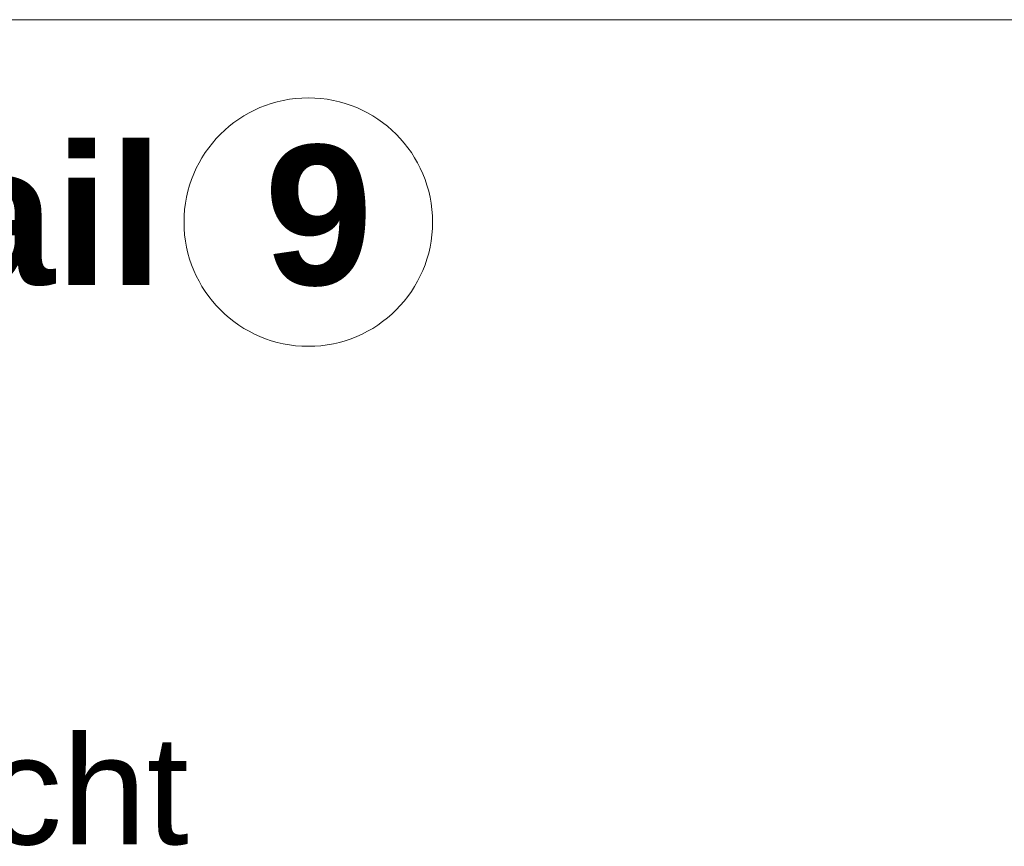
# Model space of a CAD drawing. Extents: x -620 to 3480, y 62 to 1102.
# Tile 193 of 256: x 144 to 157, y 820 to 830. Entities that reach past the tile are written whole.
import ezdxf
from ezdxf.lldxf.tags import DXFTag

# ---------------------------------------------------------------- set-up
doc = ezdxf.new("R2010")
doc.units = 0
doc.layers.get('0').update_dxf_attribs({"lineweight": 13})
doc.layers.add('E_Detail_Beschriftung', color=7, linetype='Continuous', lineweight=13, true_color=0x009900)
doc.layers.add('E_Leerrohr Beschriftung', color=1, linetype='Continuous', lineweight=9, true_color=0xff0000)
doc.layers.add('E_Detail_Linie_Text_Bem', color=7, linetype='Continuous', lineweight=13)
doc.styles.get("Standard").update_dxf_attribs({"font": 'ARIALN.TTF'})
tags = doc.linetypes.add('fein_strichliert-A06G9STX8I', pattern=[4, 1, -2, 1]).pattern_tags.tags
tags[8:9] = [DXFTag(74, 4), DXFTag(75, 0), DXFTag(340, '0'), DXFTag(46, 0.0), DXFTag(50, 0.0), DXFTag(44, 0.0), DXFTag(45, 0.0)]
tags[6:7] = [DXFTag(74, 4), DXFTag(75, 0), DXFTag(340, '0'), DXFTag(46, 0.0), DXFTag(50, 0.0), DXFTag(44, 0.0), DXFTag(45, 0.0)]
tags[4:5] = [DXFTag(74, 4), DXFTag(75, 0), DXFTag(340, '0'), DXFTag(46, 0.0), DXFTag(50, 0.0), DXFTag(44, 0.0), DXFTag(45, 0.0)]

# ---------------------------------------------------------------- blocks, each defined once
blk = doc.blocks.new('Referenz-A06G9STY8I')
at = {"layer": 'E_Detail_Linie_Text_Bem', "linetype": 'fein_strichliert-A06G9STX8I', "ltscale": 0.65}
blk.add_line((190.937, 830.402), (128.168, 830.402), dxfattribs=at)
at = {"layer": 'E_Leerrohr Beschriftung', "linetype": 'Continuous', "ltscale": 0.13}
blk.add_circle((147.567, 827.795), 1.6, dxfattribs=at)
at = {"layer": 'E_Detail_Beschriftung', "color": 1, "linetype": 'Continuous', "lineweight": 35, "ltscale": 0.35, "true_color": 0xff0000, "char_height": 1.8, "attachment_point": 1}
for s, insert in [('{\\fArial|b1|i0;Regeldetail}', (132.286, 828.786)), ('{\\fArial|b1|i0;9}', (147, 828.786))]:
    blk.add_mtext(s, dxfattribs=dict(at, insert=insert))
at = {"layer": 'E_Detail_Beschriftung', "linetype": 'Continuous', "lineweight": -2, "ltscale": 0.25, "insert": (138.964, 821.18), "char_height": 1.4, "attachment_point": 1}
blk.add_mtext('{\\fArial;-Ansicht}', dxfattribs=at)

msp = doc.modelspace()

# ---------------------------------------------------------------- block references
at = {"color": 8, "lineweight": 25, "ltscale": 0.25, "true_color": 0x808080}
msp.add_blockref('Referenz-A06G9STY8I', (0, 0), dxfattribs=at)

doc.saveas('drawing.dxf')
